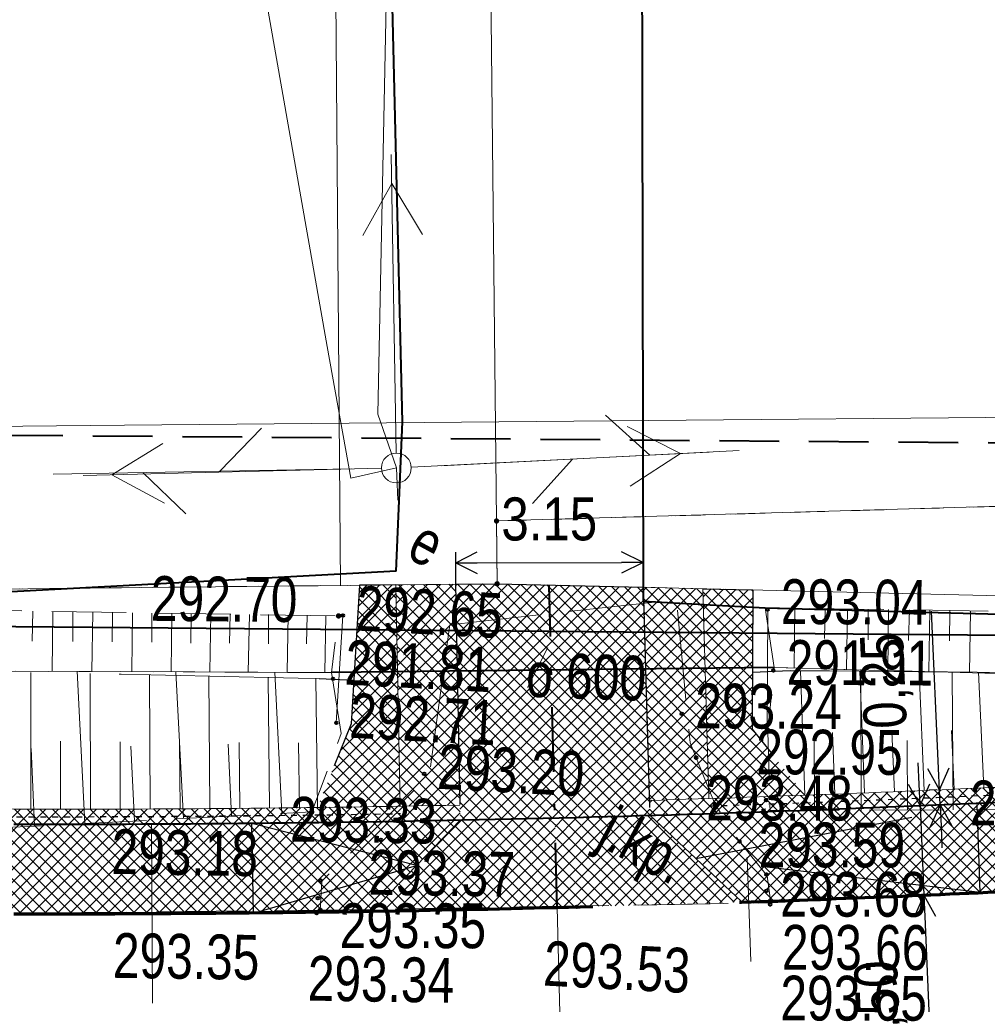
# Model space of a CAD drawing. Header units: metres. Extents: x 7437495 to 7437812, y 5556446 to 5556827.
# Tile 22 of 38: x 7437647 to 7437663, y 5556667 to 5556683. Entities that reach past the tile are written whole.
import ezdxf

# ---------------------------------------------------------------- set-up
doc = ezdxf.new("R2010")
doc.units = ezdxf.units.M
doc.header["$MEASUREMENT"] = 0
for name, pattern in [('0.5_0.5', [1.5, 0.5, -0.5, 0.5]), ('BUBZ01-500', [1.75, 1.25, -0.5]), ('DGN Style 2', [6.14715, 3.68829, -2.45886]), ('DGN Style 3', [8.60601, 6.14715, -2.45886]), ('DGN Style 4', [2.170859, 1.084752, -0.542376, 0.001356, -0.542376]), ('EGBU01-500', [1, 0.5, -0.5]), ('KTCR02-500', [1.5, 1, -0.5]), ('KTJZ01-500', [2, 1.5, -0.5])]:
    doc.linetypes.add(name, pattern=pattern)
doc.layers.get('0').update_dxf_attribs({"color": 250, "lineweight": 5})
for name, color, linetype, lineweight in [('!!_robocza', 2, 'Continuous', 30), ('203-Punkt załamania granicy działki nie stabilizowany', 7, 'Continuous', 5), ('510-Podpora jednosłupowa symb.-STPOW', 7, 'Continuous', 5), ('521-Kierunek linii-STPOW', 7, 'Continuous', 5), ('BUBZ01', 250, 'Continuous', 5), ('BUIB02_01', 250, 'Continuous', 5), ('BUIB05_01', 250, 'Continuous', 5), ('D_balustrada', 7, '0.5_0.5', 30), ('D_kilometraz', 7, 'Continuous', 13), ('D_krawedz swobodna jezdni', 7, 'DGN Style 2', 30), ('D_kraweznik', 7, 'Continuous', 70), ('D_kraweznik obnizony', 7, 'DGN Style 2', 70), ('D_obrzeze', 7, 'Continuous', 40), ('D_opisy', 7, 'Continuous', 13), ('D_osie', 1, 'DGN Style 4', 40), ('D_plantowanie', 102, 'DGN Style 2', 30), ('D_pobocze', 7, 'Continuous', 13), ('D_rampa', 7, 'DGN Style 2', 30), ('D_skarpa', 7, 'DGN Style 3', 20), ('D_skarpa-symbol', 7, 'Continuous', 20), ('D_wymiary', 7, 'Continuous', 13), ('DS_chodniki', 4, 'Continuous', 0), ('DS_pobocze', 1, 'Continuous', 0), ('DS_zjazdy kostka', 30, 'Continuous', 0), ('EGBD03', 250, 'Continuous', 5), ('EGBP04_03', 250, 'Continuous', 5), ('EGBU01', 250, 'Continuous', 5), ('KTJZ01', 250, 'Continuous', 5), ('KTOK05_01', 250, 'Continuous', 5), ('MPZP', 250, 'Continuous', 5), ('punkt wysokościowy sztuczny', 7, 'Continuous', 5), ('RTPW01', 250, 'Continuous', 5), ('RTPW02', 250, 'Continuous', 5), ('rzedne dla projektanta', 250, 'Continuous', 5), ('SUPE', 250, 'Continuous', 5), ('SUPE04', 250, 'Continuous', 5), ('SUPE_01', 250, 'Continuous', 5), ('SUPT01', 250, 'Continuous', 5), ('SUPT_01', 250, 'Continuous', 5), ('SUSM04_01_E', 250, 'Continuous', 5), ('SUSM04_01_T', 250, 'Continuous', 5), ('SUUS17_01_E', 250, 'Continuous', 5), ('Warstwa 14', 250, 'Continuous', 5)]:
    doc.layers.add(name, color=color, linetype=linetype, lineweight=lineweight)
doc.layers.add('DS_niwelowanie', color=7, linetype='Continuous', lineweight=0, true_color=0x009c00)
doc.styles.add('ROMANS', font='arial.ttf', dxfattribs={"width": 0.8})
doc.styles.get("Standard").update_dxf_attribs({"font": 'txt.shx', "width": 0.75})
doc.styles.add('Style-Arial Narrow', font='ARIALN.TTF')
doc.linetypes.add('KTOK05_01-500', pattern='A,3.75,[13,dgnlstyle-rozp_2015.shx,S=0.002778,R=0,X=0,Y=0],3.75', length=7.5)
doc.dimstyles.new('1-500', dxfattribs={"dimscale": 10, "dimtxt": 0.2, "dimasz": 0.07, "dimexe": 0, "dimexo": 0, "dimgap": 0.05, "dimtad": 1, "dimdec": 1, "dimzin": 0, "dimtxsty": 'ROMANS', "dimblk": 'ARCHTICK', "dimcen": 0.1, "dimclrt": 256, "dimadec": 0, "dimazin": 0, "dimtfac": 0.666667, "dimtdec": 1, "dimtofl": 0, "dimtmove": 1, "dimatfit": 2, "dimfxl": 0, "dimtolj": 1, "dimtzin": 0, "dimarcsym": 0})

# ---------------------------------------------------------------- blocks, each defined once
blk = doc.blocks.new('203')
at = {"layer": '203-Punkt załamania granicy działki nie stabilizowany', "linetype": 'Continuous', "lineweight": 13}
h = blk.add_hatch(color=96, dxfattribs=at)
edge = h.paths.add_edge_path()
edge.add_arc((0, 0), 0.45, 0, 360)
blk = doc.blocks.new('PW02')
at = {"layer": 'punkt wysokościowy sztuczny', "linetype": 'Continuous', "lineweight": 13}
h = blk.add_hatch(color=0, dxfattribs=at)
edge = h.paths.add_edge_path()
edge.add_arc((0, 0), 0.45, 0, 360)
blk = doc.blocks.new('510')
at = {"layer": '510-Podpora jednosłupowa symb.-STPOW', "color": 0, "linetype": 'Continuous', "lineweight": 13}
blk.add_circle((0, 0), 2.5, dxfattribs=at)
blk = doc.blocks.new('521')
at = {"layer": '521-Kierunek linii-STPOW', "color": 30, "linetype": 'Continuous', "lineweight": 13}
for p, q in [((42.5, 0), (35.43, 7.07)), ((7.5, 0), (57.5, 0)), ((29.57, 0), (22.5, -7.07))]:
    blk.add_line(p, q, dxfattribs=at)
blk = doc.blocks.new('SUPE04')
at = {"layer": 'SUPE04', "color": 1, "linetype": 'Continuous', "lineweight": 13}
blk.add_line((5.25, 0), (0.25, 0), dxfattribs=at)
at = {"layer": 'SUPE04', "color": 1, "linetype": 'Continuous', "lineweight": 13, "flags": 128}
blk.add_lwpolyline([(3.9, 0.5), (4.766, 0), (3.9, -0.5)], dxfattribs=at)
blk = doc.blocks.new('SUUS17_01')
at = {"color": 250, "linetype": 'Continuous', "lineweight": 13}
blk.add_wipeout([(-0.5, 0.25), (0.5, 0.25), (0.5, -0.25), (-0.5, -0.25)], dxfattribs=at).dxf.layer = 'SUUS17_01_E'
blk = doc.blocks.new('TerminatorOpen')
at = {"color": 0, "linetype": 'ByBlock', "lineweight": -2}
for q in [(-1, 0.5), (-1, 0), (-1, -0.5)]:
    blk.add_line((0, 0), q, dxfattribs=at)
blk = doc.blocks.new('*D56')
at = {"layer": 'D_wymiary', "color": 0, "lineweight": -2, "transparency": 16777216}
for p, q in [((7437661.603, 5556670.618), (7437661.588, 5556670.977)), ((7437661.555, 5556670.255), (7437661.439, 5556670.25)), ((7437661.619, 5556670.258), (7437661.683, 5556668.759)), ((7437661.619, 5556668.757), (7437661.503, 5556668.752)), ((7437661.698, 5556668.4), (7437661.809, 5556665.801))]:
    blk.add_line(p, q, dxfattribs=at)
at = {"layer": 'Defpoints', "color": 0, "transparency": 16777216}
for p in [(7437661.619, 5556670.258), (7437661.735, 5556670.263), (7437661.799, 5556668.764)]:
    blk.add_point(p, dxfattribs=at)
at = {"layer": 'D_wymiary', "color": 0, "lineweight": -2, "transparency": 16777216, "xscale": 0.36, "yscale": 0.36, "zscale": 0.36}
for p, rotation in [((7437661.619, 5556670.258), 272.4426494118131), ((7437661.683, 5556668.759), 92.44264941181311)]:
    blk.add_blockref('TerminatorOpen', p, dxfattribs=dict(at, rotation=rotation))
at = {"layer": 'D_wymiary', "transparency": 16777216, "insert": (7437660.97, 5556666.865), "char_height": 0.72, "attachment_point": 5, "rotation": 92.4426, "style": 'Style-Arial Narrow'}
blk.add_mtext('1,50', dxfattribs=at)
blk = doc.blocks.new('*D60')
at = {"layer": 'D_wymiary', "color": 0, "lineweight": -2, "transparency": 16777216}
for p, q in [((7437661.927, 5556670.882), (7437661.812, 5556673.514)), ((7437661.9, 5556670.52), (7437661.763, 5556670.514)), ((7437661.954, 5556670.272), (7437661.943, 5556670.522)), ((7437661.911, 5556670.27), (7437661.774, 5556670.265)), ((7437661.969, 5556669.913), (7437661.985, 5556669.553))]:
    blk.add_line(p, q, dxfattribs=at)
at = {"layer": 'Defpoints', "color": 0, "transparency": 16777216}
for p in [(7437662.08, 5556670.528), (7437661.954, 5556670.272), (7437662.09, 5556670.278)]:
    blk.add_point(p, dxfattribs=at)
at = {"layer": 'D_wymiary', "color": 0, "lineweight": -2, "transparency": 16777216, "xscale": 0.36, "yscale": 0.36, "zscale": 0.36}
for p, rotation in [((7437661.943, 5556670.522), 272.5011034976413), ((7437661.954, 5556670.272), 92.50110349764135)]:
    blk.add_blockref('TerminatorOpen', p, dxfattribs=dict(at, rotation=rotation))
at = {"layer": 'D_wymiary', "transparency": 16777216, "insert": (7437661.069, 5556672.351), "char_height": 0.72, "attachment_point": 5, "rotation": 92.5011, "style": 'Style-Arial Narrow'}
blk.add_mtext('0,25', dxfattribs=at)
blk = doc.blocks.new('*D64')
at = {"layer": 'D_wymiary', "color": 0, "lineweight": -2, "transparency": 16777216}
for p, q in [((7437653.838, 5556673.871), (7437653.837, 5556674.505)), ((7437656.977, 5556673.877), (7437656.976, 5556674.511)), ((7437654.197, 5556674.326), (7437656.616, 5556674.33))]:
    blk.add_line(p, q, dxfattribs=at)
at = {"layer": 'Defpoints', "color": 0, "transparency": 16777216}
for p in [(7437656.976, 5556674.331), (7437653.839, 5556673.691), (7437656.977, 5556673.697)]:
    blk.add_point(p, dxfattribs=at)
at = {"layer": 'D_wymiary', "color": 0, "lineweight": -2, "transparency": 16777216, "xscale": 0.36, "yscale": 0.36, "zscale": 0.36}
for p, rotation in [((7437653.837, 5556674.325), 180.1106695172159), ((7437656.976, 5556674.331), 0.1106695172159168)]:
    blk.add_blockref('TerminatorOpen', p, dxfattribs=dict(at, rotation=rotation))
at = {"layer": 'D_wymiary', "transparency": 16777216, "insert": (7437655.405, 5556675.055), "char_height": 0.72, "attachment_point": 5, "rotation": 0.1107, "style": 'Style-Arial Narrow'}
blk.add_mtext('3.15', dxfattribs=at)

msp = doc.modelspace()

# ---------------------------------------------------------------- hatches: boundary and pattern name
at = {"layer": 'DS_chodniki', "lineweight": 0}
h = msp.add_hatch(dxfattribs=at)
h.set_pattern_fill('CROSSHATCH', color=256, angle=-28.4667, style=0, pattern_type=2)
h.set_pattern_definition([(45, (7437661.23432, 5556669.55775), (-0.106066, 0.106066), []), (315, (7437661.23432, 5556669.55775), (0.106066, 0.106066), [])])
h.paths.add_polyline_path([(7437657.089, 5556670.096), (7437658.629, 5556668.644, 0.00345), (7437663.456, 5556668.839), (7437664.041, 5556668.867), (7437664.332, 5556668.881, -0.003761), (7437668.841, 5556669.064), (7437670.475, 5556670.614, 0.005158), (7437664.259, 5556670.379), (7437663.633, 5556670.349, -0.004698)])
h = msp.add_hatch(dxfattribs=at)
h.set_pattern_fill('CROSSHATCH', color=256, angle=-28.4667, style=0, pattern_type=2)
h.set_pattern_definition([(45, (7437644.62972, 5556668.89449), (-0.106066, 0.106066), []), (315, (7437644.62972, 5556668.89449), (0.106066, 0.106066), [])])
h.paths.add_polyline_path([(7437646.436, 5556669.947), (7437638.433, 5556669.957), (7437639.931, 5556668.455), (7437646.434, 5556668.447, 0.004295), (7437652.446, 5556668.491), (7437653.913, 5556670.017, -0.005364)])
at = {"layer": 'DS_niwelowanie', "lineweight": 0}
h = msp.add_hatch(dxfattribs=at)
h.set_pattern_fill('CROSSHATCH', color=256, angle=-28.4667, style=0, pattern_type=2)
h.set_pattern_definition([(45, (7437652.58961, 5556671.01106), (-0.106066, 0.106066), []), (315, (7437652.58961, 5556671.01106), (0.106066, 0.106066), [])])
h.paths.add_polyline_path([(7437652.833, 5556673.955), (7437652.228, 5556673.949), (7437652.085, 5556671.627), (7437651.524, 5556670.227, 0.000993), (7437652.908, 5556670.248)])
h = msp.add_hatch(dxfattribs=at)
h.set_pattern_fill('CROSSHATCH', color=256, angle=-28.4667, style=0, pattern_type=2)
h.set_pattern_definition([(45, (7437658.34174, 5556670.93046), (-0.106066, 0.106066), []), (315, (7437658.34174, 5556670.93046), (0.106066, 0.106066), [])])
h.paths.add_polyline_path([(7437658.081, 5556670.376, 0.001155), (7437659.689, 5556670.432), (7437658.805, 5556671.539), (7437658.817, 5556673.871), (7437657.978, 5556673.891)])
at = {"layer": 'DS_pobocze', "lineweight": 0}
h = msp.add_hatch(dxfattribs=at)
h.set_pattern_fill('CROSSHATCH', color=256, angle=-28.4667, style=0, pattern_type=2)
h.set_pattern_definition([(45, (7437653.33296, 5556670.74502), (-0.106066, 0.106066), []), (315, (7437653.33296, 5556670.74502), (0.106066, 0.106066), [])])
h.paths.add_polyline_path([(7437652.908, 5556670.248, 0.000718), (7437653.908, 5556670.267), (7437653.833, 5556673.966), (7437652.833, 5556673.955)])
h = msp.add_hatch(dxfattribs=at)
h.set_pattern_fill('CROSSHATCH', color=256, angle=-28.4667, style=0, pattern_type=2)
h.set_pattern_definition([(45, (7437657.76272, 5556671.0352), (-0.106066, 0.106066), []), (315, (7437657.76272, 5556671.0352), (0.106066, 0.106066), [])])
h.paths.add_polyline_path([(7437657.978, 5556673.891), (7437656.977, 5556673.915), (7437657.082, 5556670.346, 0.000718), (7437658.081, 5556670.376)])
h = msp.add_hatch(dxfattribs=at)
h.set_pattern_fill('CROSSHATCH', color=256, angle=-28.4667, style=0, pattern_type=2)
h.set_pattern_definition([(45, (7437658.09418, 5556670.25218), (-0.106066, 0.106066), []), (315, (7437658.09418, 5556670.25218), (0.106066, 0.106066), [])])
h.paths.add_polyline_path([(7437666.682, 5556670.736), (7437666.682, 5556670.736), (7437666.682, 5556670.736, 0.002019), (7437664.248, 5556670.629), (7437664.184, 5556670.626), (7437663.685, 5556670.602), (7437663.62, 5556670.599, -0.004697), (7437657.082, 5556670.346), (7437657.089, 5556670.096, 0.004697), (7437663.632, 5556670.349), (7437664.26, 5556670.379, -0.005157), (7437670.475, 5556670.614), (7437670.482, 5556670.864, 0.00315)])
h = msp.add_hatch(dxfattribs=at)
h.set_pattern_fill('CROSSHATCH', color=256, angle=-28.4667, style=0, pattern_type=2)
h.set_pattern_definition([(45, (7437638.75098, 5556670.0399), (-0.106066, 0.106066), []), (315, (7437638.75098, 5556670.0399), (0.106066, 0.106066), [])])
h.paths.add_polyline_path([(7437653.913, 5556670.017), (7437653.908, 5556670.267, -0.005364), (7437646.436, 5556670.197), (7437638.433, 5556670.207), (7437638.433, 5556669.957), (7437646.437, 5556669.947, 0.005363)])
at = {"layer": 'DS_zjazdy kostka', "lineweight": 0}
h = msp.add_hatch(dxfattribs=at)
h.set_pattern_fill('CROSSHATCH', color=256, angle=-28.4667, style=0, pattern_type=2)
h.set_pattern_definition([(45, (7437655.34768, 5556671.42287), (-0.106066, 0.106066), []), (315, (7437655.34768, 5556671.42287), (0.106066, 0.106066), [])])
h.paths.add_polyline_path([(7437657.089, 5556670.096), (7437656.977, 5556673.915), (7437654.532, 5556673.973), (7437653.833, 5556673.966), (7437653.913, 5556670.017, 0.002279)])
h = msp.add_hatch(dxfattribs=at)
h.set_pattern_fill('CROSSHATCH', color=256, angle=-28.4667, style=0, pattern_type=2)
h.set_pattern_definition([(45, (7437654.36097, 5556668.95587), (-0.106066, 0.106066), []), (315, (7437654.36097, 5556668.95587), (0.106066, 0.106066), [])])
h.paths.add_polyline_path([(7437655.538, 5556668.553), (7437655.501, 5556670.053, -0.00114), (7437653.913, 5556670.017), (7437652.446, 5556668.491, 0.002209)])
h = msp.add_hatch(dxfattribs=at)
h.set_pattern_fill('CROSSHATCH', color=256, angle=-28.4667, style=0, pattern_type=2)
h.set_pattern_definition([(45, (7437655.62982, 5556669.18156), (-0.106066, 0.106066), []), (315, (7437655.62982, 5556669.18156), (0.106066, 0.106066), [])])
h.paths.add_polyline_path([(7437655.538, 5556668.553, 0.002209), (7437658.629, 5556668.644), (7437657.089, 5556670.096, -0.00114), (7437655.501, 5556670.053)])

# ---------------------------------------------------------------- linework, layer by layer
at = {"layer": '!!_robocza'}
for p, q in [((7437659.439, 5556672.516), (7437658.81, 5556672.489)), ((7437651.55, 5556672.387), (7437652.13, 5556672.361))]:
    msp.add_line(p, q, dxfattribs=at)
at = {"layer": 'BUBZ01', "color": 7, "linetype": 'BUBZ01-500', "lineweight": 13, "flags": 128}
for points in [[(7437639.468, 5556672.54), (7437639.41, 5556673.63), (7437651.874, 5556673.435), (7437651.758, 5556672.486), (7437639.468, 5556672.54)], [(7437659.175, 5556672.571), (7437659.025, 5556673.573), (7437668.819, 5556673.427), (7437668.706, 5556672.317), (7437659.175, 5556672.571)], [(7437639.468, 5556672.54), (7437651.758, 5556672.486), (7437651.921, 5556671.465), (7437651.425, 5556670.152), (7437640.802, 5556669.61), (7437639.305, 5556671.548), (7437639.468, 5556672.54)], [(7437668.706, 5556672.317), (7437668.887, 5556671.286), (7437668.614, 5556670.217), (7437659.104, 5556670.175), (7437659.068, 5556671.491), (7437659.175, 5556672.571), (7437668.706, 5556672.317)]]:
    msp.add_lwpolyline(points, close=True, dxfattribs=at)
at = {"layer": 'BUBZ01', "color": 7, "linetype": 'Continuous', "lineweight": 13, "flags": 128}
for points in [[(7437646.754, 5556673.515), (7437646.741, 5556673.01)], [(7437647.089, 5556673.504), (7437647.074, 5556672.511)], [(7437647.42, 5556673.507), (7437647.421, 5556673.006)], [(7437647.755, 5556673.496), (7437647.74, 5556672.503)], [(7437648.086, 5556673.498), (7437648.079, 5556673.002)], [(7437648.422, 5556673.487), (7437648.411, 5556672.503)], [(7437648.748, 5556673.481), (7437648.745, 5556672.993)], [(7437649.079, 5556673.483), (7437649.069, 5556672.499)], [(7437649.406, 5556673.477), (7437649.398, 5556672.98)], [(7437649.732, 5556673.47), (7437649.718, 5556672.5)], [(7437650.059, 5556673.464), (7437650.047, 5556672.981)], [(7437650.385, 5556673.458), (7437650.362, 5556672.492)], [(7437650.703, 5556673.456), (7437650.7, 5556672.968)], [(7437659.521, 5556673.566), (7437659.51, 5556672.559)], [(7437660.026, 5556673.554), (7437660.019, 5556673.057)], [(7437660.402, 5556673.555), (7437660.387, 5556672.539)], [(7437660.751, 5556673.547), (7437660.748, 5556673.037)], [(7437661.091, 5556673.545), (7437661.079, 5556672.516)], [(7437661.44, 5556673.538), (7437661.423, 5556673.024)], [(7437661.78, 5556673.536), (7437661.763, 5556672.498)], [(7437662.115, 5556673.524), (7437662.112, 5556673.015)], [(7437662.464, 5556673.517), (7437662.447, 5556672.48)], [(7437651.029, 5556673.45), (7437651.011, 5556672.493)], [(7437651.347, 5556673.448), (7437651.335, 5556672.965)], [(7437651.66, 5556673.438), (7437651.646, 5556672.489)], [(7437647.624, 5556669.961), (7437647.494, 5556672.511)], [(7437649.274, 5556670.045), (7437649.15, 5556672.501)], [(7437650.923, 5556670.128), (7437650.805, 5556672.491)], [(7437660.63, 5556670.178), (7437660.624, 5556672.536)], [(7437662.17, 5556670.185), (7437662.157, 5556672.489)], [(7437659.847, 5556670.181), (7437659.842, 5556671.367)], [(7437661.409, 5556670.188), (7437661.403, 5556671.351)], [(7437646.782, 5556669.917), (7437646.722, 5556671.212)], [(7437648.453, 5556670), (7437648.392, 5556671.251)], [(7437650.081, 5556670.085), (7437650.026, 5556671.286)]]:
    msp.add_lwpolyline(points, dxfattribs=at)
at = {"layer": 'BUIB02_01', "color": 7, "linetype": 'Continuous', "lineweight": 13}
for p, q in [((7437659.066, 5556673.535), (7437659.055, 5556671.538)), ((7437651.946, 5556673.442), (7437651.836, 5556671.643))]:
    msp.add_line(p, q, dxfattribs=at)
at = {"layer": 'BUIB05_01', "color": 7, "linetype": 'Continuous', "lineweight": 40}
msp.add_line((7437659.175, 5556672.571), (7437651.758, 5556672.486), dxfattribs=at)
at = {"layer": 'D_balustrada', "ltscale": 0.1, "flags": 128}
for points in [[(7437658.085, 5556670.252, 0.00398), (7437663.626, 5556670.474), (7437664.254, 5556670.504, -0.004333), (7437669.477, 5556670.71)], [(7437639.078, 5556670.081), (7437646.436, 5556670.072, 0.004646), (7437652.91, 5556670.124)]]:
    msp.add_lwpolyline(points, format="xyb", dxfattribs=at)
at = {"layer": 'D_kilometraz', "flags": 128}
for points in [[(7437648.756, 5556666.951), (7437648.74, 5556669.951)], [(7437658.78, 5556667.648), (7437658.721, 5556669.397)]]:
    msp.add_lwpolyline(points, dxfattribs=at)
at = {"layer": 'D_krawedz swobodna jezdni'}
for p, q in [((7437653.833, 5556673.966), (7437653.913, 5556670.017)), ((7437656.977, 5556673.915), (7437657.089, 5556670.096)), ((7437652.446, 5556668.491), (7437653.913, 5556670.017)), ((7437658.629, 5556668.644), (7437657.089, 5556670.096))]:
    msp.add_line(p, q, dxfattribs=at)
at = {"layer": 'D_krawedz swobodna jezdni', "flags": 128}
msp.add_lwpolyline([(7437653.833, 5556673.966), (7437654.532, 5556673.973), (7437656.977, 5556673.915)], dxfattribs=at)
at = {"layer": 'D_kraweznik'}
for start, end in [(271.9233, 272.75477), (269.92662, 270.91087)]:
    msp.add_arc((7437646.882, 5557018.446), 350, start, end, dxfattribs=at)
at = {"layer": 'D_kraweznik obnizony'}
msp.add_arc((7437646.882, 5557018.446), 350, 270.91087, 271.9233, dxfattribs=at)
at = {"layer": 'D_obrzeze'}
msp.add_arc((7437646.882, 5557018.446), 348.5, 269.92662, 272.75477, dxfattribs=at)
at = {"layer": 'D_opisy'}
msp.add_line((7437655.538, 5556668.553), (7437655.966, 5556651.263), dxfattribs=at)
at = {"layer": 'D_osie'}
msp.add_line((7437655.538, 5556668.553), (7437655.405, 5556673.94), dxfattribs=at)
at = {"layer": 'D_plantowanie', "flags": 128}
for points in [[(7437652.833, 5556673.955), (7437652.228, 5556673.949), (7437652.085, 5556671.627), (7437651.524, 5556670.227)], [(7437657.978, 5556673.891), (7437658.817, 5556673.871), (7437658.805, 5556671.539), (7437659.689, 5556670.432)]]:
    msp.add_lwpolyline(points, dxfattribs=at)
at = {"layer": 'D_pobocze', "flags": 128}
for points in [[(7437653.833, 5556673.966), (7437652.833, 5556673.955), (7437652.908, 5556670.248)], [(7437656.977, 5556673.915), (7437657.978, 5556673.891), (7437658.081, 5556670.376)]]:
    msp.add_lwpolyline(points, dxfattribs=at)
for points in [[(7437657.082, 5556670.346, 0.004697), (7437663.62, 5556670.599), (7437664.248, 5556670.629, -0.005168), (7437670.482, 5556670.864)], [(7437638.433, 5556670.207), (7437646.436, 5556670.197, 0.005364), (7437653.908, 5556670.267)]]:
    msp.add_lwpolyline(points, format="xyb", dxfattribs=at)
at = {"layer": 'D_rampa'}
for p, q in [((7437657.859, 5556669.37), (7437662.576, 5556670.277)), ((7437662.626, 5556668.801), (7437662.576, 5556670.277)), ((7437650.447, 5556668.459), (7437650.423, 5556669.959)), ((7437653.18, 5556669.254), (7437650.423, 5556669.959)), ((7437662.626, 5556668.801), (7437657.859, 5556669.37)), ((7437650.447, 5556668.459), (7437653.18, 5556669.254))]:
    msp.add_line(p, q, dxfattribs=at)
at = {"layer": 'D_skarpa', "flags": 128}
for points in [[(7437639.593, 5556672.639), (7437639.754, 5556672.637), (7437640.254, 5556672.627), (7437640.754, 5556672.616), (7437641.254, 5556672.605), (7437641.754, 5556672.595), (7437642.254, 5556672.584), (7437642.754, 5556672.574), (7437643.254, 5556672.563), (7437643.754, 5556672.552), (7437644.254, 5556672.542), (7437644.754, 5556672.531), (7437645.254, 5556672.521), (7437645.754, 5556672.51), (7437646.254, 5556672.499), (7437646.75, 5556672.489), (7437647.244, 5556672.478), (7437647.738, 5556672.468), (7437648.233, 5556672.457), (7437648.727, 5556672.447), (7437649.221, 5556672.436), (7437649.716, 5556672.426), (7437650.21, 5556672.415), (7437650.705, 5556672.405), (7437651.199, 5556672.394), (7437651.55, 5556672.387)], [(7437659.439, 5556672.516), (7437659.604, 5556672.518), (7437660.099, 5556672.513), (7437660.595, 5556672.509), (7437661.09, 5556672.505), (7437661.585, 5556672.5), (7437662.08, 5556672.496), (7437662.576, 5556672.491), (7437663.071, 5556672.487), (7437663.567, 5556672.483), (7437664.068, 5556672.478), (7437664.574, 5556672.474), (7437665.08, 5556672.469), (7437665.587, 5556672.465), (7437666.093, 5556672.46), (7437666.6, 5556672.456), (7437667.106, 5556672.451), (7437667.612, 5556672.447), (7437668.119, 5556672.442), (7437668.545, 5556672.438)]]:
    msp.add_lwpolyline(points, dxfattribs=at)
at = {"layer": 'D_skarpa-symbol', "flags": 128}
for points in [[(7437646.718, 5556670.197), (7437646.716, 5556672.489)], [(7437647.718, 5556670.2), (7437647.712, 5556672.468)], [(7437659.689, 5556670.432), (7437659.612, 5556672.518)], [(7437660.688, 5556670.472), (7437660.607, 5556672.509)], [(7437661.687, 5556670.511), (7437661.604, 5556672.5)], [(7437662.686, 5556670.557), (7437662.598, 5556672.491)], [(7437648.718, 5556670.202), (7437648.709, 5556672.447)], [(7437649.718, 5556670.21), (7437649.7, 5556672.426)], [(7437650.718, 5556670.219), (7437650.694, 5556672.405)], [(7437651.524, 5556670.227), (7437651.495, 5556672.388)], [(7437660.188, 5556670.452), (7437660.149, 5556671.483)], [(7437661.188, 5556670.491), (7437661.147, 5556671.498)], [(7437662.187, 5556670.534), (7437662.143, 5556671.515)], [(7437647.218, 5556670.199), (7437647.217, 5556671.339)], [(7437648.218, 5556670.201), (7437648.214, 5556671.329)], [(7437649.218, 5556670.205), (7437649.21, 5556671.321)], [(7437650.218, 5556670.215), (7437650.207, 5556671.315)], [(7437651.218, 5556670.224), (7437651.204, 5556671.309)]]:
    msp.add_lwpolyline(points, dxfattribs=at)
at = {"layer": 'EGBD03', "color": 96, "linetype": 'Continuous', "lineweight": 13}
msp.add_line((7437651.909, 5556673.945), (7437651.646, 5556706.595), dxfattribs=at)
at = {"layer": 'EGBD03', "color": 96, "linetype": 'Continuous', "lineweight": 13, "flags": 128}
for points in [[(7437654.522, 5556675.025), (7437654.188, 5556706.558)], [(7437654.522, 5556675.025), (7437677.938, 5556675.706)], [(7437654.522, 5556675.025), (7437654.532, 5556673.973)], [(7437654.532, 5556673.973), (7437634.076, 5556673.757)], [(7437677.969, 5556673.414), (7437654.532, 5556673.973)]]:
    msp.add_lwpolyline(points, dxfattribs=at)
at = {"layer": 'EGBU01', "color": 96, "linetype": 'EGBU01-500', "lineweight": 13, "flags": 128}
for points in [[(7437654.522, 5556675.025), (7437677.938, 5556675.706)], [(7437677.938, 5556675.706), (7437654.522, 5556675.025)], [(7437654.532, 5556673.973), (7437654.522, 5556675.025)], [(7437654.522, 5556675.025), (7437654.532, 5556673.973)], [(7437634.076, 5556673.757), (7437654.532, 5556673.973)], [(7437654.532, 5556673.973), (7437634.076, 5556673.757)]]:
    msp.add_lwpolyline(points, dxfattribs=at)
at = {"layer": 'KTJZ01', "color": 7, "linetype": 'KTJZ01-500', "lineweight": 13, "flags": 128}
msp.add_lwpolyline([(7437653.74, 5556673.288), (7437657.539, 5556673.708), (7437657.764, 5556671.311), (7437658.177, 5556670.29), (7437658.595, 5556669.655), (7437659.059, 5556669.084), (7437659.12, 5556668.63), (7437651.567, 5556668.505), (7437651.593, 5556668.992), (7437653.392, 5556670.758), (7437653.74, 5556673.288)], close=True, dxfattribs=at)
at = {"layer": 'KTOK05_01', "color": 7, "linetype": 'KTOK05_01-500', "lineweight": 40, "flags": 128}
for points in [[(7437656.934, 5556696.126), (7437656.978, 5556673.683), (7437659.025, 5556673.573), (7437668.766, 5556673.308)], [(7437652.839, 5556674.186), (7437640.875, 5556673.541)]]:
    msp.add_lwpolyline(points, dxfattribs=at)
at = {"layer": 'rzedne dla projektanta', "color": 7, "linetype": 'Continuous', "lineweight": 40}
for centre in [(7437651.946, 5556673.442), (7437659.064, 5556673.541), (7437659.16, 5556672.522), (7437651.781, 5556672.382), (7437657.628, 5556671.794), (7437651.837, 5556671.646), (7437659.055, 5556671.532), (7437657.867, 5556671.061), (7437653.308, 5556670.792), (7437659.038, 5556670.347), (7437658.177, 5556670.29), (7437652.582, 5556669.684), (7437658.595, 5556669.655), (7437651.575, 5556669.002), (7437659.046, 5556669.103), (7437659.046, 5556668.83), (7437651.529, 5556668.708), (7437655.865, 5556668.564), (7437659.106, 5556668.604), (7437651.508, 5556668.458)]:
    msp.add_circle(centre, 0.0225, dxfattribs=at)
at = {"layer": 'SUPE_01', "color": 1, "linetype": 'Continuous', "lineweight": 13, "flags": 128}
for points in [[(7437646.627, 5556706.667), (7437651.685, 5556677.948), (7437652.082, 5556675.742), (7437652.843, 5556675.913)], [(7437652.843, 5556675.913), (7437652.531, 5556676.814), (7437653.08, 5556703.746), (7437657.955, 5556704.587)]]:
    msp.add_lwpolyline(points, dxfattribs=at)
at = {"layer": 'SUPT_01', "color": 30, "linetype": 'Continuous', "lineweight": 13, "flags": 128}
msp.add_lwpolyline([(7437672.13, 5556676.84), (7437648.287, 5556676.63), (7437619.856, 5556676.349), (7437614.361, 5556676.285), (7437581.263, 5556678.022), (7437566.981, 5556678.847), (7437527.253, 5556689.436), (7437521.197, 5556691.08)], dxfattribs=at)
at = {"layer": 'Warstwa 14', "color": 7, "linetype": 'Continuous', "lineweight": 13}
msp.add_line((7437655.043, 5556672.234), (7437655.379, 5556672.905), dxfattribs=at)

# ---------------------------------------------------------------- block references
at = {"layer": 'EGBP04_03', "color": 96, "linetype": 'Continuous', "lineweight": 13, "xscale": 0.1, "yscale": 0.1, "zscale": 0.1, "rotation": 331.5332548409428}
for p in [(7437654.522, 5556675.025), (7437654.532, 5556673.973)]:
    msp.add_blockref('203', p, dxfattribs=at)
at = {"layer": 'RTPW02', "color": 7, "linetype": 'Continuous', "lineweight": 13, "xscale": 0.1, "yscale": 0.1, "zscale": 0.1, "rotation": 331.5332548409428}
for p in [(7437651.874, 5556673.435), (7437651.425, 5556670.152), (7437651.567, 5556668.505)]:
    msp.add_blockref('PW02', p, dxfattribs=at)
at = {"layer": 'SUPE04', "color": 1, "linetype": 'Continuous', "lineweight": 13}
for rotation in [90.9432548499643, 2.88825483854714, 181.3542548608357]:
    msp.add_blockref('SUPE04', (7437652.843, 5556675.913), dxfattribs=dict(at, rotation=rotation))
at = {"layer": 'SUPT01', "color": 30, "linetype": 'Continuous', "lineweight": 13, "xscale": 0.1, "yscale": 0.1, "zscale": 0.1}
for rotation in [2.888254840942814, 181.0262548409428]:
    msp.add_blockref('521', (7437652.843, 5556675.913), dxfattribs=dict(at, rotation=rotation))
at = {"layer": 'SUSM04_01_T', "color": 7, "linetype": 'Continuous', "lineweight": 13, "xscale": 0.1, "yscale": 0.1, "zscale": 0.1, "rotation": 331.5332548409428}
msp.add_blockref('510', (7437652.843, 5556675.913), dxfattribs=at)

# ---------------------------------------------------------------- texts
at = {"layer": 'KTJZ01', "color": 7, "linetype": 'Continuous', "lineweight": 13, "insert": (7437656.063, 5556669.419), "char_height": 0.75, "attachment_point": 7, "rotation": 331.5333, "line_spacing_factor": 0.6}
msp.add_mtext('\\FWORKING_1250;\\H1x;\\W0.8;j.kp.', dxfattribs=at)
at = {"layer": 'RTPW01', "color": 7, "linetype": 'Continuous', "lineweight": 13, "char_height": 0.75, "attachment_point": 7, "line_spacing_factor": 0.6}
for s, insert, rotation in [('\\FWORKING_1250;\\H1x;\\W0.8;292.70', (7437648.727, 5556673.343), 359.4583), ('\\FWORKING_1250;\\H1x;\\W0.8;293.18', (7437648.065, 5556669.105), 359.0323), ('\\FWORKING_1250;\\H1x;\\W0.8;293.35', (7437648.089, 5556667.364), 359.1953)]:
    msp.add_mtext(s, dxfattribs=dict(at, insert=insert, rotation=rotation))
at = {"layer": 'rzedne dla projektanta', "color": 7, "linetype": 'Continuous', "lineweight": 0, "char_height": 0.75, "attachment_point": 7, "line_spacing_factor": 0.6}
for s, insert, rotation in [('\\FWORKING_1250;\\H1x;\\W0.8; 292.65', (7437651.933, 5556673.192), 356.9751), ('\\FWORKING_1250;\\H1x;\\W0.8; 293.04', (7437659.063, 5556673.291), 359.7036), ('\\FWORKING_1250;\\H1x;\\W0.8; 291.81', (7437651.745, 5556672.288), 356.9751), ('\\FWORKING_1250;\\H1x;\\W0.8; 291.91', (7437659.159, 5556672.272), 359.7036), ('\\FWORKING_1250;\\H1x;\\W0.8; 293.24', (7437657.627, 5556671.544), 359.7036), ('\\FWORKING_1250;\\H1x;\\W0.8; 292.71', (7437651.824, 5556671.397), 356.9751), ('\\FWORKING_1250;\\H1x;\\W0.8; 292.95', (7437658.648, 5556670.775), 359.7036), ('\\FWORKING_1250;\\H1x;\\W0.8; 293.20', (7437653.295, 5556670.542), 356.9751), ('\\FWORKING_1250;\\H1x;\\W0.8; 293.48', (7437657.81, 5556670.001), 359.8905), ('\\FWORKING_1250;\\H1x;\\W0.8; 293.45', (7437662.229, 5556669.917), 359.8905), ('\\FWORKING_1250;\\H1x;\\W0.8; 293.33', (7437650.837, 5556669.651), 359.1096), ('\\FWORKING_1250;\\H1x;\\W0.8; 293.59', (7437658.69, 5556669.216), 359.8905), ('\\FWORKING_1250;\\H1x;\\W0.8; 293.37', (7437652.148, 5556668.761), 359.1096), ('\\FWORKING_1250;\\H1x;\\W0.8; 293.68', (7437659.053, 5556668.39), 359.8905), ('\\FWORKING_1250;\\H1x;\\W0.8; 293.35', (7437651.669, 5556667.862), 359.931), ('\\FWORKING_1250;\\H1x;\\W0.8; 293.66', (7437659.08, 5556667.5), 359.8905), ('\\FWORKING_1250;\\H1x;\\W0.8; 293.53', (7437655.071, 5556667.247), 356.9751), ('\\FWORKING_1250;\\H1x;\\W0.8; 293.34', (7437651.131, 5556666.986), 359.1149), ('\\FWORKING_1250;\\H1x;\\W0.8; 293.65', (7437659.055, 5556666.65), 359.8905)]:
    msp.add_mtext(s, dxfattribs=dict(at, insert=insert, rotation=rotation))
at = {"layer": 'SUUS17_01_E', "color": 7, "linetype": 'Continuous', "lineweight": 13, "insert": (7437652.977, 5556674.423), "char_height": 0.75, "attachment_point": 7, "rotation": 331.5333, "line_spacing_factor": 0.6}
msp.add_mtext('\\FWORKING;\\H1x;\\W0.8;e', dxfattribs=at)
at = {"layer": 'Warstwa 14', "color": 7, "linetype": 'Continuous', "lineweight": 13, "insert": (7437655.007, 5556672.072), "char_height": 0.75, "attachment_point": 7, "rotation": 357.9174, "line_spacing_factor": 0.6}
msp.add_mtext('\\FWORKING_1250;\\H1x;\\W0.8;o 600', dxfattribs=at)

# ---------------------------------------------------------------- dimensions: what is measured, and where the dimension line sits
at = {"layer": 'D_wymiary'}
dim = msp.add_linear_dim(base=(7437656.976, 5556674.331), p1=(7437653.839, 5556673.691), p2=(7437656.977, 5556673.697), angle=0.1107, text='3.15', dimstyle='1-500', override={"dimscale": 1, "dimtxt": 0.72, "dimasz": 0.36, "dimexe": 0.18, "dimexo": 0.18, "dimgap": 0.36, "dimdec": 2, "dimzin": 3, "dimtxsty": 'Style-Arial Narrow', "dimblk": 'TerminatorOpen', "dimcen": 0.36, "dimtdec": 2, "dimtofl": 1, "dimtmove": 0, "dimatfit": 1, "dimfrac": 2, "dimtolj": 0, "dimtzin": 3}, dxfattribs=at)
dim.commit()
dim.dimension.update_dxf_attribs({"geometry": '*D64', "text_midpoint": (7437655.405, 5556675.055)})
for base, p1, p2, angle, picture, middle in [((7437661.954, 5556670.272), (7437662.08, 5556670.528), (7437662.09, 5556670.278), 272.5011, '*D60', (7437661.861, 5556672.386)), ((7437661.619, 5556670.258), (7437661.799, 5556668.764), (7437661.735, 5556670.263), 92.4426, '*D56', (7437661.762, 5556666.899))]:
    dim = msp.add_linear_dim(base=base, p1=p1, p2=p2, angle=angle, dimstyle='1-500', override={"dimscale": 1, "dimtxt": 0.72, "dimasz": 0.36, "dimexe": 0.18, "dimexo": 0.18, "dimgap": 0.36, "dimdec": 2, "dimzin": 3, "dimtxsty": 'Style-Arial Narrow', "dimblk": 'TerminatorOpen', "dimcen": 0.36, "dimtdec": 2, "dimtofl": 1, "dimtmove": 0, "dimatfit": 1, "dimfrac": 2, "dimtolj": 0, "dimtzin": 3}, dxfattribs=at)
    dim.commit()
    dim.dimension.update_dxf_attribs({"geometry": picture, "text_midpoint": middle, "dimtype": 160})

# ---------------------------------------------------------------- next in the draw order: block references
at = {"layer": 'SUUS17_01_E', "color": 7, "linetype": 'Continuous', "lineweight": 13, "rotation": 3.074161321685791}
msp.add_blockref('SUUS17_01', (7437652.869, 5556675.375), dxfattribs=at)

# ---------------------------------------------------------------- next in the draw order: linework, layer by layer
at = {"layer": 'BUIB02_01', "color": 212, "linetype": 'Continuous', "lineweight": 40, "flags": 128}
msp.add_lwpolyline([(7437506.272, 5556693.648), (7437524.305, 5556686.862), (7437540.614, 5556681.619), (7437547.906, 5556679.175), (7437565.328, 5556676.891), (7437579.243, 5556675.7), (7437619.044, 5556673.496), (7437677.716, 5556672.985), (7437676.927, 5556706.235)], dxfattribs=at)
at = {"layer": 'KTJZ01', "color": 7, "linetype": 'KTJZ01-500', "lineweight": 13, "flags": 128}
msp.add_lwpolyline([(7437513.723, 5556673.355), (7437526.269, 5556669.703), (7437536.272, 5556667.34), (7437541.191, 5556666.174), (7437555.601, 5556663.946), (7437574.688, 5556662.14), (7437592.829, 5556661.757), (7437607.902, 5556661.297), (7437618.053, 5556661.514), (7437634.62, 5556661.166), (7437643.744, 5556661.042), (7437662.678, 5556660.695), (7437676.713, 5556659.956), (7437680.07, 5556659.854), (7437689.107, 5556659.276), (7437706.866, 5556658.566), (7437718.583, 5556658.503), (7437742.597, 5556658.61), (7437777.726, 5556658.866), (7437800.276, 5556659.834), (7437800.259, 5556670.435), (7437784.777, 5556672.203), (7437780.309, 5556673.712), (7437778.074, 5556675.404), (7437776.698, 5556677.48), (7437776.083, 5556679.857), (7437775.634, 5556681.841), (7437775.283, 5556700.892), (7437764.802, 5556697.486), (7437766.655, 5556696.561), (7437768.321, 5556694.998), (7437769.494, 5556692.86), (7437769.762, 5556690.69), (7437770.016, 5556679.871), (7437770.034, 5556675.709), (7437769.454, 5556673.191), (7437768.438, 5556671.149), (7437767.087, 5556669.959), (7437764.67, 5556669.108), (7437754.892, 5556669.097), (7437752.966, 5556669.447), (7437751.386, 5556669.974), (7437749.715, 5556671.13), (7437748.385, 5556673.103), (7437747.671, 5556675.06), (7437747.375, 5556677.871), (7437741.367, 5556677.784), (7437740.566, 5556674.522), (7437739.928, 5556673.377), (7437739.11, 5556672.445), (7437738.094, 5556671.642), (7437736.73, 5556670.857), (7437735.192, 5556670.212), (7437733.349, 5556669.562), (7437731.308, 5556669.155), (7437730.28, 5556669.172), (7437716.357, 5556669.106), (7437704.086, 5556669.173), (7437692.094, 5556669.191), (7437679.606, 5556669.216), (7437668.639, 5556669.088), (7437659.12, 5556668.63), (7437651.567, 5556668.505), (7437639.106, 5556668.391), (7437630.871, 5556668.454), (7437618.261, 5556668.443), (7437607.706, 5556668.467), (7437605.949, 5556668.499), (7437593.243, 5556668.562), (7437588.537, 5556668.611), (7437579.98, 5556668.962), (7437573.919, 5556669.28), (7437568.122, 5556669.75), (7437557.694, 5556670.763), (7437556.14, 5556672.891), (7437555.289, 5556675.013), (7437555.022, 5556677.774), (7437555.086, 5556679.946), (7437549.768, 5556680.691), (7437548.771, 5556677.469), (7437547.863, 5556676.025), (7437545.277, 5556673.878), (7437543.715, 5556673.473), (7437541.983, 5556673.321), (7437537.697, 5556674.291), (7437528.632, 5556676.578), (7437522.707, 5556678.05)], dxfattribs=at)
at = {"layer": 'KTOK05_01', "color": 7, "linetype": 'KTOK05_01-500', "lineweight": 40, "flags": 128}
msp.add_lwpolyline([(7437652.839, 5556674.186), (7437652.944, 5556676.688), (7437652.226, 5556706.587)], dxfattribs=at)
at = {"layer": 'MPZP', "color": 212, "linetype": 'KTCR02-500', "lineweight": 40, "flags": 128}
msp.add_lwpolyline([(7437800.251, 5556675.096), (7437774.125, 5556675.384), (7437713.181, 5556675.943), (7437614.811, 5556676.701), (7437565.954, 5556679.873), (7437562.943, 5556683.239), (7437563.096, 5556707.876)], dxfattribs=at)
at = {"layer": 'SUPE', "color": 1, "linetype": 'Continuous', "lineweight": 13, "flags": 128}
msp.add_lwpolyline([(7437652.869, 5556675.375), (7437652.843, 5556675.913)], dxfattribs=at)

# ---------------------------------------------------------------- next in the draw order: block references
at = {"layer": 'SUSM04_01_E', "color": 7, "linetype": 'Continuous', "lineweight": 13, "xscale": 0.1, "yscale": 0.1, "zscale": 0.1, "rotation": 331.5332548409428}
msp.add_blockref('510', (7437652.843, 5556675.913), dxfattribs=at)

doc.saveas('drawing.dxf')
